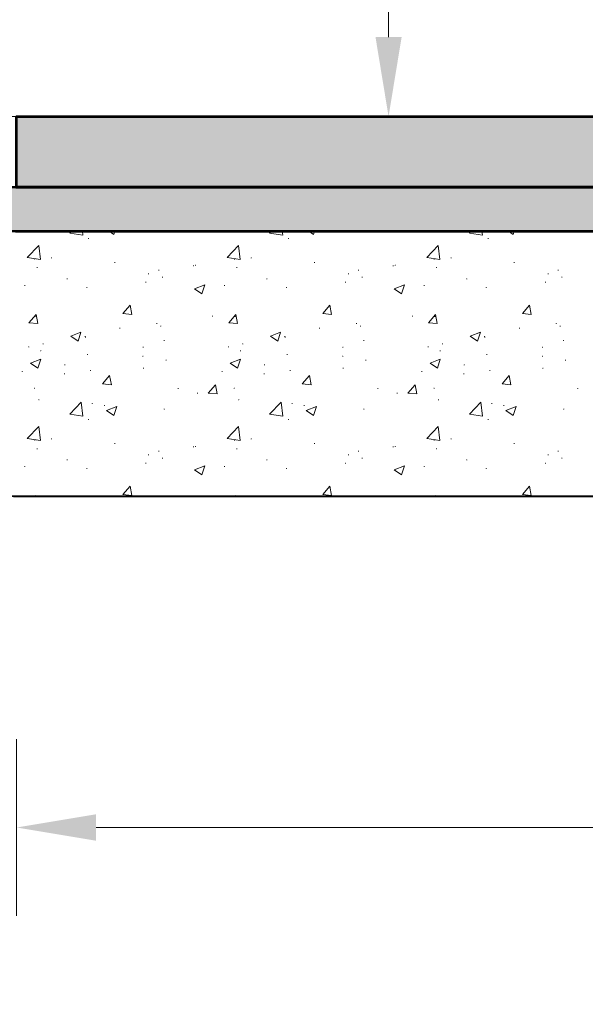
# Model space of a CAD drawing. Header units: metres. Extents: x 162359 to 162848, y 502589 to 502892.
# Tile 45 of 49: x 162844.251 to 162844.891, y 502691.498 to 502692.613. Entities that reach past the tile are written whole.
import ezdxf
from ezdxf import colors
from ezdxf.entities.mleader import LeaderData, LeaderLine
from ezdxf.math import Vec2, Vec3

# ---------------------------------------------------------------- set-up
doc = ezdxf.new("R2010")
doc.units = ezdxf.units.M
for name, color, linetype, lineweight in [('N-WE-GW-GROND_ZAND_CUNETZAND-GD', 7, 'Continuous', 53), ('N-WE-GW-GROND_ZAND_STRAATLAAG_BREKERZAND-AD', 7, 'Continuous', 13), ('N-WE-VH-VERHARDING-GD', 8, 'Continuous', 53), ('N-WE-VH-VERHARDING_FUNDERING-AD', 7, 'Continuous', 13), ('N-WE-VH-VERHARDING_FUNDERING-GD', 7, 'Continuous', 40), ('X-XX-AL-DETAIL1-GD', 7, 'Continuous', 25), ('X-XX-AL-M', 7, 'Continuous', 18), ('X-XX-AL-T18', 10, 'Continuous', 18)]:
    doc.layers.add(name, color=color, linetype=linetype, lineweight=lineweight)
doc.styles.add('NLCS-ISO-M50-T18', font='NLCS-ISO.ttf', dxfattribs={"height": 0.09})
doc.dimstyles.new('NLCS-M50-T18-PIJL_L2_H2', dxfattribs={"dimscale": 0.05, "dimtxt": 2.5, "dimasz": 1.8, "dimexe": 2, "dimexo": 2, "dimgap": 0.7, "dimtad": 1, "dimzin": 0, "dimdsep": 46, "dimtxsty": 'NLCS-ISO-M50-T18', "dimcen": 0, "dimdle": 2, "dimclrd": 256, "dimclre": 256, "dimclrt": 10, "dimazin": 0, "dimtfac": 1, "dimtdec": 3, "dimtofl": 0, "dimtmove": 0, "dimatfit": 3, "dimfxl": 2, "dimfxlon": 1, "dimtfillclr": 256, "dimtolj": 1, "dimtzin": 0, "dimlwd": -1, "dimlwe": -1, "dimarcsym": 0})

# ---------------------------------------------------------------- blocks, each defined once
blk = doc.blocks.new('*D415')
at = {"layer": 'X-XX-AL-M', "transparency": 16777216}
for p, q in [((162844.2478, 502691.7984), (162844.2478, 502691.5984)), ((162846.2478, 502691.7984), (162846.2478, 502691.5984)), ((162844.3378, 502691.6984), (162846.1578, 502691.6984))]:
    blk.add_line(p, q, dxfattribs=at)
for points in [[(162844.3378, 502691.7134), (162844.3378, 502691.6834), (162844.2478, 502691.6984)], [(162846.1578, 502691.7134), (162846.1578, 502691.6834), (162846.2478, 502691.6984)]]:
    blk.add_solid(points, dxfattribs=at)
at = {"layer": 'X-XX-AL-M', "color": 10, "transparency": 16777216, "insert": (162845.2478, 502691.7784), "char_height": 0.09, "attachment_point": 5, "style": 'NLCS-ISO-M50-T18'}
blk.add_mtext('\\A1;\\C7;2.00', dxfattribs=at)

msp = doc.modelspace()

# ---------------------------------------------------------------- hatches: boundary and pattern name
at = {"layer": 'N-WE-GW-GROND_ZAND_STRAATLAAG_BREKERZAND-AD', "ltscale": 35}
h = msp.add_hatch(dxfattribs=at)
h.set_pattern_fill('AGW-GROND_ZAND_FUNDERINGSZAND', color=256, scale=0.001, angle=-42.508, style=0, pattern_type=2)
h.set_pattern_definition([(90, (162844.419682, 502692.800399), (0.01200375, -0.0125005), [2.5e-07, -0.01250025]), (90, (162844.420786, 502692.802312), (0.01200375, -0.0125005), [2.5e-07, -0.01250025]), (90, (162844.427384, 502692.801112), (0.01200375, -0.0125005), [2.5e-07, -0.01250025]), (90, (162844.426676, 502692.805002), (0.01200375, -0.0125005), [2.5e-07, -0.01250025]), (90, (162844.424553, 502692.805911), (0.01200375, -0.0125005), [2.5e-07, -0.01250025]), (90, (162844.423391, 502692.805911), (0.01200375, -0.0125005), [2.5e-07, -0.01250025]), (90, (162844.422683, 502692.807224), (0.01200375, -0.0125005), [2.5e-07, -0.01250025]), (90, (162844.422683, 502692.80783), (0.01200375, -0.0125005), [2.5e-07, -0.01250025]), (90, (162844.424351, 502692.808689), (0.01200375, -0.0125005), [2.5e-07, -0.01250025]), (90, (162844.425463, 502692.809447), (0.01200375, -0.0125005), [2.5e-07, -0.01250025]), (90, (162844.426272, 502692.80879), (0.01200375, -0.0125005), [2.5e-07, -0.01250025]), (90, (162844.42516, 502692.805153), (0.01200375, -0.0125005), [2.5e-07, -0.01250025]), (90, (162844.422936, 502692.803234), (0.01200375, -0.0125005), [2.5e-07, -0.01250025]), (90, (162844.422936, 502692.802476), (0.01200375, -0.0125005), [2.5e-07, -0.01250025]), (90, (162844.423644, 502692.800961), (0.01200375, -0.0125005), [2.5e-07, -0.01250025]), (90, (162844.42521, 502692.801769), (0.01200375, -0.0125005), [2.5e-07, -0.01250025]), (90, (162844.425868, 502692.800001), (0.01200375, -0.0125005), [2.5e-07, -0.01250025]), (90, (162844.427754, 502692.800001), (0.01200375, -0.0125005), [2.5e-07, -0.01250025]), (90, (162844.428395, 502692.802123), (0.01200375, -0.0125005), [2.5e-07, -0.01250025]), (90, (162844.428395, 502692.804339), (0.01200375, -0.0125005), [2.5e-07, -0.01250025]), (90, (162844.427535, 502692.807022), (0.01200375, -0.0125005), [2.5e-07, -0.01250025]), (90, (162844.428395, 502692.807679), (0.01200375, -0.0125005), [2.5e-07, -0.01250025]), (90, (162844.429254, 502692.808588), (0.01200375, -0.0125005), [2.5e-07, -0.01250025]), (90, (162844.42799, 502692.810356), (0.01200375, -0.0125005), [2.5e-07, -0.01250025]), (90, (162844.424907, 502692.806669), (0.01200375, -0.0125005), [2.5e-07, -0.01250025]), (90, (162844.424907, 502692.80384), (0.01200375, -0.0125005), [2.5e-07, -0.01250025]), (90, (162844.426626, 502692.803082), (0.01200375, -0.0125005), [2.5e-07, -0.01250025]), (90, (162844.429254, 502692.800607), (0.01200375, -0.0125005), [2.5e-07, -0.01250025]), (90, (162844.429254, 502692.802931), (0.01200375, -0.0125005), [2.5e-07, -0.01250025]), (90, (162844.430366, 502692.806762), (0.01200375, -0.0125005), [2.5e-07, -0.01250025]), (90, (162844.430366, 502692.809887), (0.01200375, -0.0125005), [2.5e-07, -0.01250025]), (90, (162844.420156, 502692.809887), (0.01200375, -0.0125005), [2.5e-07, -0.01250025]), (90, (162844.419246, 502692.806719), (0.01200375, -0.0125005), [2.5e-07, -0.01250025]), (90, (162844.420004, 502692.80485), (0.01200375, -0.0125005), [2.5e-07, -0.01250025]), (90, (162844.418791, 502692.803688), (0.01200375, -0.0125005), [2.5e-07, -0.01250025]), (90, (162844.42147, 502692.800708), (0.01200375, -0.0125005), [2.5e-07, -0.01250025]), (90, (162844.420991, 502692.79895), (0.01200375, -0.0125005), [2.5e-07, -0.01250025]), (90, (162844.418575, 502692.799314), (0.01200375, -0.0125005), [2.5e-07, -0.01250025]), (90, (162844.421319, 502692.809898), (0.01200375, -0.0125005), [2.5e-07, -0.01250025]), (90, (162844.42441, 502692.809898), (0.01200375, -0.0125005), [2.5e-07, -0.01250025]), (90, (162844.425565, 502692.810909), (0.01200375, -0.0125005), [2.5e-07, -0.01250025]), (90, (162844.420944, 502692.805771), (0.01200375, -0.0125005), [2.5e-07, -0.01250025]), (90, (162844.422157, 502692.804327), (0.01200375, -0.0125005), [2.5e-07, -0.01250025]), (90, (162844.42051, 502692.803721), (0.01200375, -0.0125005), [2.5e-07, -0.01250025]), (90, (162844.428511, 502692.805713), (0.01200375, -0.0125005), [2.5e-07, -0.01250025]), (90, (162844.429724, 502692.804558), (0.01200375, -0.0125005), [2.5e-07, -0.01250025]), (90, (162844.427211, 502692.803952), (0.01200375, -0.0125005), [2.5e-07, -0.01250025]), (90, (162844.427211, 502692.80883), (0.01200375, -0.0125005), [2.5e-07, -0.01250025]), (90, (162844.425796, 502692.806088), (0.01200375, -0.0125005), [2.5e-07, -0.01250025]), (90, (162844.430042, 502692.799738), (0.01200375, -0.0125005), [2.5e-07, -0.01250025]), (90, (162844.430366, 502692.79895), (0.01200375, -0.0125005), [2.5e-07, -0.01250025]), (90, (162844.428803, 502692.81145), (0.01200375, -0.0125005), [2.5e-07, -0.01250025]), (90, (162844.422553, 502692.81145), (0.01200375, -0.0125005), [2.5e-07, -0.01250025]), (90, (162844.421233, 502692.799623), (0.01200375, -0.0125005), [2.5e-07, -0.01250025]), (90, (162844.418633, 502692.810504), (0.01200375, -0.0125005), [2.5e-07, -0.01250025]), (90, (162844.428944, 502692.810014), (0.01200375, -0.0125005), [2.5e-07, -0.01250025]), (90, (162844.420944, 502692.807705), (0.01200375, -0.0125005), [2.5e-07, -0.01250025]), (90, (162844.41976, 502692.809234), (0.01200375, -0.0125005), [2.5e-07, -0.01250025]), (90, (162844.42363, 502692.804818), (0.01200375, -0.0125005), [2.5e-07, -0.01250025]), (90, (162844.423052, 502692.799882), (0.01200375, -0.0125005), [2.5e-07, -0.01250025]), (90, (162844.429897, 502692.801816), (0.01200375, -0.0125005), [2.5e-07, -0.01250025]), (90, (162844.428713, 502692.80349), (0.01200375, -0.0125005), [2.5e-07, -0.01250025]), (90, (162844.429088, 502692.80681), (0.01200375, -0.0125005), [2.5e-07, -0.01250025]), (90, (162844.429753, 502692.808109), (0.01200375, -0.0125005), [2.5e-07, -0.01250025]), (90, (162844.425392, 502692.808109), (0.01200375, -0.0125005), [2.5e-07, -0.01250025]), (90, (162844.42698, 502692.805828), (0.01200375, -0.0125005), [2.5e-07, -0.01250025]), (90, (162844.424525, 502692.802942), (0.01200375, -0.0125005), [2.5e-07, -0.01250025]), (90, (162844.424525, 502692.801095), (0.01200375, -0.0125005), [2.5e-07, -0.01250025]), (90, (162844.425854, 502692.801095), (0.01200375, -0.0125005), [2.5e-07, -0.01250025]), (90, (162844.426431, 502692.800402), (0.01200375, -0.0125005), [2.5e-07, -0.01250025]), (90, (162844.422474, 502692.809638), (0.01200375, -0.0125005), [2.5e-07, -0.01250025]), (90, (162844.423254, 502692.810476), (0.01200375, -0.0125005), [2.5e-07, -0.01250025]), (90, (162844.420164, 502692.810476), (0.01200375, -0.0125005), [2.5e-07, -0.01250025]), (90, (162844.419731, 502692.808109), (0.01200375, -0.0125005), [2.5e-07, -0.01250025]), (90, (162844.419731, 502692.806435), (0.01200375, -0.0125005), [2.5e-07, -0.01250025]), (90, (162844.419009, 502692.805078), (0.01200375, -0.0125005), [2.5e-07, -0.01250025]), (90, (162844.419817, 502692.80222), (0.01200375, -0.0125005), [2.5e-07, -0.01250025]), (90, (162844.418691, 502692.801066), (0.01200375, -0.0125005), [2.5e-07, -0.01250025]), (90, (162844.418691, 502692.802679), (0.01200375, -0.0125005), [2.5e-07, -0.01250025]), (90, (162844.426316, 502692.807647), (0.01200375, -0.0125005), [2.5e-07, -0.01250025]), (90, (162844.423659, 502692.807647), (0.01200375, -0.0125005), [2.5e-07, -0.01250025]), (90, (162844.421955, 502692.801528), (0.01200375, -0.0125005), [2.5e-07, -0.01250025]), (90, (162844.421637, 502692.806377), (0.01200375, -0.0125005), [2.5e-07, -0.01250025]), (90, (162844.426633, 502692.810187), (0.01200375, -0.0125005), [2.5e-07, -0.01250025]), (90, (162844.426633, 502692.801759), (0.01200375, -0.0125005), [2.5e-07, -0.01250025]), (90, (162844.43033, 502692.803801), (0.01200375, -0.0125005), [2.5e-07, -0.01250025]), (90, (162844.430578, 502692.800893), (0.01200375, -0.0125005), [2.5e-07, -0.01250025])])
h.paths.add_polyline_path([(162846.2478, 502692.3736), (162844.2466, 502692.3736), (162844.1379, 502692.3756), (162844.0292, 502692.3818), (162843.9205, 502692.3901), (162843.5005, 502692.4381), (162843.3992, 502692.4458), (162843.2979, 502692.4516), (162843.1966, 502692.4536), (162842.1991, 502692.4536), (162842.0978, 502692.4516), (162841.9965, 502692.4458), (162841.8952, 502692.4381), (162841.4752, 502692.3901), (162841.3665, 502692.3818), (162841.2578, 502692.3756), (162841.1491, 502692.3736), (162839.1478, 502692.3736), (162839.1478, 502692.4236), (162841.1486, 502692.4236), (162841.2559, 502692.4256), (162841.3632, 502692.4317), (162841.4704, 502692.4399), (162841.8904, 502692.4879), (162841.9932, 502692.4957), (162842.0959, 502692.5016), (162842.1986, 502692.5036), (162843.1971, 502692.5036), (162843.2998, 502692.5016), (162843.4025, 502692.4957), (162843.5053, 502692.4879), (162843.9253, 502692.4399), (162844.0325, 502692.4317), (162844.1398, 502692.4256), (162844.2471, 502692.4236), (162846.2478, 502692.4236)])

# ---------------------------------------------------------------- linework, layer by layer
at = {"layer": 'N-WE-GW-GROND_ZAND_CUNETZAND-GD', "ltscale": 7, "flags": 128}
for points in [[(162839.1478, 502692.4236), (162841.1486, 502692.4236), (162841.2559, 502692.4256), (162841.3632, 502692.4317), (162841.4704, 502692.4399), (162841.8904, 502692.4879), (162841.9932, 502692.4957), (162842.0959, 502692.5016), (162842.1986, 502692.5036), (162843.1971, 502692.5036), (162843.2998, 502692.5016), (162843.4025, 502692.4957), (162843.5053, 502692.4879), (162843.9253, 502692.4399), (162844.0325, 502692.4317), (162844.1398, 502692.4256), (162844.2471, 502692.4236), (162846.2478, 502692.4236)], [(162839.1478, 502692.3736), (162841.1491, 502692.3736), (162841.2578, 502692.3756), (162841.3665, 502692.3818), (162841.4752, 502692.3901), (162841.8952, 502692.4381), (162841.9965, 502692.4458), (162842.0978, 502692.4516), (162842.1991, 502692.4536), (162843.1966, 502692.4536), (162843.2979, 502692.4516), (162843.3992, 502692.4458), (162843.5005, 502692.4381), (162843.9205, 502692.3901), (162844.0292, 502692.3818), (162844.1379, 502692.3756), (162844.2466, 502692.3736), (162846.2478, 502692.3736)]]:
    msp.add_lwpolyline(points, dxfattribs=at)
at = {"layer": 'N-WE-GW-GROND_ZAND_STRAATLAAG_BREKERZAND-AD', "ltscale": 35, "flags": 128}
msp.add_lwpolyline([(162844.2471, 502692.4236), (162846.2478, 502692.4236), (162846.2478, 502692.3736), (162844.2466, 502692.3736)], dxfattribs=at)
at = {"layer": 'N-WE-VH-VERHARDING-GD', "color": 254, "lineweight": 53, "ltscale": 7, "flags": 128}
msp.add_lwpolyline([(162844.2478, 502692.4236), (162844.2478, 502692.5036), (162846.7478, 502692.5036), (162846.7478, 502692.4236)], close=True, dxfattribs=at)
at = {"layer": 'N-WE-VH-VERHARDING-GD', "color": 254, "lineweight": 53, "ltscale": 7}
msp.add_solid([(162844.2478, 502692.4236), (162844.2478, 502692.5036), (162846.7478, 502692.4236), (162846.7478, 502692.5036)], dxfattribs=at)
at = {"layer": 'N-WE-VH-VERHARDING_FUNDERING-AD'}
for p, q in [((162844.308, 502692.3716), (162844.3099, 502692.3736)), ((162844.308, 502692.3716), (162844.3229, 502692.3693)), ((162844.3229, 502692.3693), (162844.3224, 502692.3736)), ((162844.3524, 502692.3736), (162844.3578, 502692.3699)), ((162844.3578, 502692.3699), (162844.359, 502692.3736)), ((162844.534, 502692.3716), (162844.5359, 502692.3736)), ((162844.534, 502692.3716), (162844.5489, 502692.3693)), ((162844.5489, 502692.3693), (162844.5484, 502692.3736)), ((162844.5785, 502692.3736), (162844.5838, 502692.3699)), ((162844.5838, 502692.3699), (162844.585, 502692.3736)), ((162844.7601, 502692.3716), (162844.7619, 502692.3736)), ((162844.7601, 502692.3716), (162844.7749, 502692.3693)), ((162844.7749, 502692.3693), (162844.7744, 502692.3736)), ((162844.8045, 502692.3736), (162844.8098, 502692.3699)), ((162844.8098, 502692.3699), (162844.811, 502692.3736)), ((162844.3291, 502692.3655), (162844.3296, 502692.3655)), ((162844.3293, 502692.3658), (162844.3293, 502692.3653)), ((162844.5551, 502692.3655), (162844.5556, 502692.3655)), ((162844.5554, 502692.3658), (162844.5554, 502692.3653)), ((162844.7811, 502692.3655), (162844.7816, 502692.3655)), ((162844.7814, 502692.3658), (162844.7814, 502692.3653)), ((162844.2599, 502692.344), (162844.2729, 502692.3576)), ((162844.2747, 502692.3417), (162844.2729, 502692.3576)), ((162844.4859, 502692.344), (162844.4989, 502692.3576)), ((162844.5007, 502692.3417), (162844.4989, 502692.3576)), ((162844.7119, 502692.344), (162844.7249, 502692.3576)), ((162844.7267, 502692.3417), (162844.7249, 502692.3576)), ((162844.2599, 502692.344), (162844.2747, 502692.3417)), ((162844.2681, 502692.3421), (162844.2686, 502692.3421)), ((162844.2683, 502692.3424), (162844.2683, 502692.3419)), ((162844.2872, 502692.3434), (162844.2877, 502692.3434)), ((162844.2874, 502692.3436), (162844.2874, 502692.3431)), ((162844.3587, 502692.3383), (162844.3592, 502692.3383)), ((162844.3589, 502692.3385), (162844.3589, 502692.338)), ((162844.4859, 502692.344), (162844.5007, 502692.3417)), ((162844.4941, 502692.3421), (162844.4946, 502692.3421)), ((162844.4943, 502692.3424), (162844.4943, 502692.3419)), ((162844.5132, 502692.3434), (162844.5137, 502692.3434)), ((162844.5134, 502692.3436), (162844.5134, 502692.3431)), ((162844.5847, 502692.3383), (162844.5852, 502692.3383)), ((162844.5849, 502692.3385), (162844.5849, 502692.338)), ((162844.7119, 502692.344), (162844.7267, 502692.3417)), ((162844.7201, 502692.3421), (162844.7206, 502692.3421)), ((162844.7204, 502692.3424), (162844.7204, 502692.3419)), ((162844.7392, 502692.3434), (162844.7397, 502692.3434)), ((162844.7394, 502692.3436), (162844.7394, 502692.3431)), ((162844.8107, 502692.3383), (162844.8112, 502692.3383)), ((162844.8109, 502692.3385), (162844.8109, 502692.338)), ((162844.2708, 502692.3325), (162844.2713, 502692.3325)), ((162844.2711, 502692.3327), (162844.2711, 502692.3322)), ((162844.4083, 502692.3296), (162844.4088, 502692.3296)), ((162844.4086, 502692.3298), (162844.4086, 502692.3293)), ((162844.4476, 502692.3345), (162844.4481, 502692.3345)), ((162844.4479, 502692.3348), (162844.4479, 502692.3343)), ((162844.4501, 502692.3351), (162844.4506, 502692.3351)), ((162844.4503, 502692.3353), (162844.4503, 502692.3348)), ((162844.4968, 502692.3325), (162844.4973, 502692.3325)), ((162844.4971, 502692.3327), (162844.4971, 502692.3322)), ((162844.6343, 502692.3296), (162844.6348, 502692.3296)), ((162844.6346, 502692.3298), (162844.6346, 502692.3293)), ((162844.6736, 502692.3345), (162844.6741, 502692.3345)), ((162844.6739, 502692.3348), (162844.6739, 502692.3343)), ((162844.6761, 502692.3351), (162844.6766, 502692.3351)), ((162844.6763, 502692.3353), (162844.6763, 502692.3348)), ((162844.7228, 502692.3325), (162844.7233, 502692.3325)), ((162844.7231, 502692.3327), (162844.7231, 502692.3322)), ((162844.8603, 502692.3296), (162844.8608, 502692.3296)), ((162844.8606, 502692.3298), (162844.8606, 502692.3293)), ((162844.3048, 502692.3197), (162844.3053, 502692.3197)), ((162844.3051, 502692.3199), (162844.3051, 502692.3194)), ((162844.3938, 502692.3159), (162844.3943, 502692.3159)), ((162844.394, 502692.3162), (162844.394, 502692.3157)), ((162844.3969, 502692.3254), (162844.3974, 502692.3254)), ((162844.3972, 502692.3257), (162844.3972, 502692.3252)), ((162844.4126, 502692.3218), (162844.4131, 502692.3218)), ((162844.4129, 502692.322), (162844.4129, 502692.3215)), ((162844.5308, 502692.3197), (162844.5313, 502692.3197)), ((162844.5311, 502692.3199), (162844.5311, 502692.3194)), ((162844.6198, 502692.3159), (162844.6203, 502692.3159)), ((162844.6201, 502692.3162), (162844.6201, 502692.3157)), ((162844.6229, 502692.3254), (162844.6234, 502692.3254)), ((162844.6232, 502692.3257), (162844.6232, 502692.3252)), ((162844.6386, 502692.3218), (162844.6391, 502692.3218)), ((162844.6389, 502692.322), (162844.6389, 502692.3215)), ((162844.7568, 502692.3197), (162844.7573, 502692.3197)), ((162844.7571, 502692.3199), (162844.7571, 502692.3194)), ((162844.8458, 502692.3159), (162844.8463, 502692.3159)), ((162844.8461, 502692.3162), (162844.8461, 502692.3157)), ((162844.8489, 502692.3254), (162844.8494, 502692.3254)), ((162844.8492, 502692.3257), (162844.8492, 502692.3252)), ((162844.8647, 502692.3218), (162844.8652, 502692.3218)), ((162844.8649, 502692.322), (162844.8649, 502692.3215)), ((162844.2568, 502692.3121), (162844.2573, 502692.3121)), ((162844.257, 502692.3124), (162844.257, 502692.3119)), ((162844.3271, 502692.3101), (162844.3276, 502692.3101)), ((162844.3273, 502692.3103), (162844.3273, 502692.3098)), ((162844.449, 502692.3084), (162844.4607, 502692.3129)), ((162844.449, 502692.3084), (162844.4573, 502692.3028)), ((162844.4573, 502692.3028), (162844.4607, 502692.3129)), ((162844.4828, 502692.3121), (162844.4833, 502692.3121)), ((162844.483, 502692.3124), (162844.483, 502692.3119)), ((162844.5531, 502692.3101), (162844.5536, 502692.3101)), ((162844.5533, 502692.3103), (162844.5533, 502692.3098)), ((162844.675, 502692.3084), (162844.6867, 502692.3129)), ((162844.675, 502692.3084), (162844.6833, 502692.3028)), ((162844.6833, 502692.3028), (162844.6867, 502692.3129)), ((162844.7088, 502692.3121), (162844.7093, 502692.3121)), ((162844.709, 502692.3124), (162844.709, 502692.3119)), ((162844.7791, 502692.3101), (162844.7796, 502692.3101)), ((162844.7793, 502692.3103), (162844.7793, 502692.3098)), ((162844.3682, 502692.2804), (162844.3763, 502692.2899)), ((162844.3782, 502692.2795), (162844.3763, 502692.2899)), ((162844.5942, 502692.2804), (162844.6023, 502692.2899)), ((162844.6042, 502692.2795), (162844.6023, 502692.2899)), ((162844.8202, 502692.2804), (162844.8283, 502692.2899)), ((162844.8302, 502692.2795), (162844.8283, 502692.2899)), ((162844.2618, 502692.2699), (162844.2698, 502692.2795)), ((162844.2688, 502692.277), (162844.2693, 502692.277)), ((162844.269, 502692.2772), (162844.269, 502692.2767)), ((162844.2717, 502692.269), (162844.2698, 502692.2795)), ((162844.3682, 502692.2804), (162844.3782, 502692.2795)), ((162844.4693, 502692.2776), (162844.4698, 502692.2776)), ((162844.4696, 502692.2779), (162844.4696, 502692.2774)), ((162844.4878, 502692.2699), (162844.4958, 502692.2795)), ((162844.4948, 502692.277), (162844.4953, 502692.277)), ((162844.495, 502692.2772), (162844.495, 502692.2767)), ((162844.4977, 502692.269), (162844.4958, 502692.2795)), ((162844.5942, 502692.2804), (162844.6042, 502692.2795)), ((162844.6953, 502692.2776), (162844.6958, 502692.2776)), ((162844.6956, 502692.2779), (162844.6956, 502692.2774)), ((162844.7138, 502692.2699), (162844.7218, 502692.2795)), ((162844.7208, 502692.277), (162844.7213, 502692.277)), ((162844.7211, 502692.2772), (162844.7211, 502692.2767)), ((162844.7237, 502692.269), (162844.7218, 502692.2795)), ((162844.8202, 502692.2804), (162844.8302, 502692.2795)), ((162844.2618, 502692.2699), (162844.2717, 502692.269)), ((162844.3645, 502692.2638), (162844.365, 502692.2638)), ((162844.3647, 502692.2641), (162844.3647, 502692.2636)), ((162844.4062, 502692.2693), (162844.4067, 502692.2693)), ((162844.4065, 502692.2696), (162844.4065, 502692.2691)), ((162844.4106, 502692.2663), (162844.4111, 502692.2663)), ((162844.4109, 502692.2666), (162844.4109, 502692.2661)), ((162844.4878, 502692.2699), (162844.4977, 502692.269)), ((162844.5905, 502692.2638), (162844.591, 502692.2638)), ((162844.5907, 502692.2641), (162844.5907, 502692.2636)), ((162844.6322, 502692.2693), (162844.6327, 502692.2693)), ((162844.6325, 502692.2696), (162844.6325, 502692.2691)), ((162844.6366, 502692.2663), (162844.6371, 502692.2663)), ((162844.6369, 502692.2666), (162844.6369, 502692.2661)), ((162844.7138, 502692.2699), (162844.7237, 502692.269)), ((162844.8165, 502692.2638), (162844.817, 502692.2638)), ((162844.8168, 502692.2641), (162844.8168, 502692.2636)), ((162844.8582, 502692.2693), (162844.8587, 502692.2693)), ((162844.8585, 502692.2696), (162844.8585, 502692.2691)), ((162844.8626, 502692.2663), (162844.8631, 502692.2663)), ((162844.8629, 502692.2666), (162844.8629, 502692.2661)), ((162844.309, 502692.2547), (162844.3206, 502692.2592)), ((162844.309, 502692.2547), (162844.3173, 502692.2491)), ((162844.3173, 502692.2491), (162844.3206, 502692.2592)), ((162844.325, 502692.2546), (162844.3255, 502692.2546)), ((162844.3253, 502692.2548), (162844.3253, 502692.2543)), ((162844.3255, 502692.2536), (162844.326, 502692.2536)), ((162844.3257, 502692.2538), (162844.3257, 502692.2533)), ((162844.4145, 502692.2498), (162844.415, 502692.2498)), ((162844.4147, 502692.2501), (162844.4147, 502692.2496)), ((162844.535, 502692.2547), (162844.5466, 502692.2592)), ((162844.535, 502692.2547), (162844.5433, 502692.2491)), ((162844.5433, 502692.2491), (162844.5466, 502692.2592)), ((162844.551, 502692.2546), (162844.5515, 502692.2546)), ((162844.5513, 502692.2548), (162844.5513, 502692.2543)), ((162844.5515, 502692.2536), (162844.552, 502692.2536)), ((162844.5518, 502692.2538), (162844.5518, 502692.2533)), ((162844.6405, 502692.2498), (162844.641, 502692.2498)), ((162844.6407, 502692.2501), (162844.6407, 502692.2496)), ((162844.761, 502692.2547), (162844.7727, 502692.2592)), ((162844.761, 502692.2547), (162844.7693, 502692.2491)), ((162844.7693, 502692.2491), (162844.7727, 502692.2592)), ((162844.7771, 502692.2546), (162844.7776, 502692.2546)), ((162844.7773, 502692.2548), (162844.7773, 502692.2543)), ((162844.7775, 502692.2536), (162844.778, 502692.2536)), ((162844.7778, 502692.2538), (162844.7778, 502692.2533)), ((162844.8665, 502692.2498), (162844.867, 502692.2498)), ((162844.8667, 502692.2501), (162844.8667, 502692.2496)), ((162844.2612, 502692.2427), (162844.2617, 502692.2427)), ((162844.2615, 502692.2429), (162844.2615, 502692.2424)), ((162844.2749, 502692.2384), (162844.2754, 502692.2384)), ((162844.2751, 502692.2387), (162844.2751, 502692.2382)), ((162844.2774, 502692.2461), (162844.2779, 502692.2461)), ((162844.2777, 502692.2463), (162844.2777, 502692.2458)), ((162844.3908, 502692.2422), (162844.3913, 502692.2422)), ((162844.391, 502692.2424), (162844.391, 502692.2419)), ((162844.4872, 502692.2427), (162844.4877, 502692.2427)), ((162844.4875, 502692.2429), (162844.4875, 502692.2424)), ((162844.5009, 502692.2384), (162844.5014, 502692.2384)), ((162844.5011, 502692.2387), (162844.5011, 502692.2382)), ((162844.5034, 502692.2461), (162844.5039, 502692.2461)), ((162844.5037, 502692.2463), (162844.5037, 502692.2458)), ((162844.6168, 502692.2422), (162844.6173, 502692.2422)), ((162844.617, 502692.2424), (162844.617, 502692.2419)), ((162844.7132, 502692.2427), (162844.7137, 502692.2427)), ((162844.7135, 502692.2429), (162844.7135, 502692.2424)), ((162844.7269, 502692.2384), (162844.7274, 502692.2384)), ((162844.7271, 502692.2387), (162844.7271, 502692.2382)), ((162844.7294, 502692.2461), (162844.7299, 502692.2461)), ((162844.7297, 502692.2463), (162844.7297, 502692.2458)), ((162844.8428, 502692.2422), (162844.8433, 502692.2422)), ((162844.843, 502692.2424), (162844.843, 502692.2419)), ((162844.2635, 502692.2243), (162844.2752, 502692.2288)), ((162844.2718, 502692.2187), (162844.2752, 502692.2288)), ((162844.3276, 502692.2339), (162844.3281, 502692.2339)), ((162844.3279, 502692.2341), (162844.3279, 502692.2336)), ((162844.3905, 502692.232), (162844.391, 502692.232)), ((162844.3908, 502692.2323), (162844.3908, 502692.2318)), ((162844.4167, 502692.2277), (162844.4172, 502692.2277)), ((162844.4169, 502692.228), (162844.4169, 502692.2275)), ((162844.4896, 502692.2243), (162844.5012, 502692.2288)), ((162844.4978, 502692.2187), (162844.5012, 502692.2288)), ((162844.5537, 502692.2339), (162844.5542, 502692.2339)), ((162844.5539, 502692.2341), (162844.5539, 502692.2336)), ((162844.6165, 502692.232), (162844.617, 502692.232)), ((162844.6168, 502692.2323), (162844.6168, 502692.2318)), ((162844.6427, 502692.2277), (162844.6432, 502692.2277)), ((162844.6429, 502692.228), (162844.6429, 502692.2275)), ((162844.7156, 502692.2243), (162844.7272, 502692.2288)), ((162844.7239, 502692.2187), (162844.7272, 502692.2288)), ((162844.7797, 502692.2339), (162844.7802, 502692.2339)), ((162844.7799, 502692.2341), (162844.7799, 502692.2336)), ((162844.8425, 502692.232), (162844.843, 502692.232)), ((162844.8428, 502692.2323), (162844.8428, 502692.2318)), ((162844.8687, 502692.2277), (162844.8692, 502692.2277)), ((162844.869, 502692.228), (162844.869, 502692.2275)), ((162844.2635, 502692.2243), (162844.2718, 502692.2187)), ((162844.3021, 502692.2222), (162844.3026, 502692.2222)), ((162844.3024, 502692.2225), (162844.3024, 502692.222)), ((162844.3311, 502692.216), (162844.3316, 502692.216)), ((162844.3314, 502692.2163), (162844.3314, 502692.2158)), ((162844.3911, 502692.2184), (162844.3916, 502692.2184)), ((162844.3914, 502692.2187), (162844.3914, 502692.2182)), ((162844.4896, 502692.2243), (162844.4978, 502692.2187)), ((162844.5281, 502692.2222), (162844.5286, 502692.2222)), ((162844.5284, 502692.2225), (162844.5284, 502692.222)), ((162844.5571, 502692.216), (162844.5576, 502692.216)), ((162844.5574, 502692.2163), (162844.5574, 502692.2158)), ((162844.6171, 502692.2184), (162844.6176, 502692.2184)), ((162844.6174, 502692.2187), (162844.6174, 502692.2182)), ((162844.7156, 502692.2243), (162844.7239, 502692.2187)), ((162844.7542, 502692.2222), (162844.7547, 502692.2222)), ((162844.7544, 502692.2225), (162844.7544, 502692.222)), ((162844.7831, 502692.216), (162844.7836, 502692.216)), ((162844.7834, 502692.2163), (162844.7834, 502692.2158)), ((162844.8431, 502692.2184), (162844.8436, 502692.2184)), ((162844.8434, 502692.2187), (162844.8434, 502692.2182)), ((162844.2541, 502692.2147), (162844.2546, 502692.2147)), ((162844.2543, 502692.2149), (162844.2543, 502692.2144)), ((162844.3016, 502692.2121), (162844.3021, 502692.2121)), ((162844.3019, 502692.2124), (162844.3019, 502692.2119)), ((162844.3451, 502692.2007), (162844.3531, 502692.2103)), ((162844.3551, 502692.1999), (162844.3531, 502692.2103)), ((162844.4801, 502692.2147), (162844.4806, 502692.2147)), ((162844.4803, 502692.2149), (162844.4803, 502692.2144)), ((162844.5276, 502692.2121), (162844.5281, 502692.2121)), ((162844.5279, 502692.2124), (162844.5279, 502692.2119)), ((162844.5711, 502692.2007), (162844.5791, 502692.2103)), ((162844.5811, 502692.1999), (162844.5791, 502692.2103)), ((162844.7061, 502692.2147), (162844.7066, 502692.2147)), ((162844.7063, 502692.2149), (162844.7063, 502692.2144)), ((162844.7537, 502692.2121), (162844.7542, 502692.2121)), ((162844.7539, 502692.2124), (162844.7539, 502692.2119)), ((162844.7971, 502692.2007), (162844.8052, 502692.2103)), ((162844.8071, 502692.1999), (162844.8052, 502692.2103)), ((162844.2679, 502692.1958), (162844.2684, 502692.1958)), ((162844.2681, 502692.196), (162844.2681, 502692.1955)), ((162844.3451, 502692.2007), (162844.3551, 502692.1999)), ((162844.4304, 502692.1954), (162844.4309, 502692.1954)), ((162844.4307, 502692.1957), (162844.4307, 502692.1952)), ((162844.4646, 502692.1903), (162844.4727, 502692.1998)), ((162844.4746, 502692.1894), (162844.4727, 502692.1998)), ((162844.4939, 502692.1958), (162844.4944, 502692.1958)), ((162844.4941, 502692.196), (162844.4941, 502692.1955)), ((162844.5711, 502692.2007), (162844.5811, 502692.1999)), ((162844.6565, 502692.1954), (162844.657, 502692.1954)), ((162844.6567, 502692.1957), (162844.6567, 502692.1952)), ((162844.6906, 502692.1903), (162844.6987, 502692.1998)), ((162844.7006, 502692.1894), (162844.6987, 502692.1998)), ((162844.7199, 502692.1958), (162844.7204, 502692.1958)), ((162844.7202, 502692.196), (162844.7202, 502692.1955)), ((162844.7971, 502692.2007), (162844.8071, 502692.1999)), ((162844.8825, 502692.1954), (162844.883, 502692.1954)), ((162844.8827, 502692.1957), (162844.8827, 502692.1952)), ((162844.2728, 502692.1829), (162844.2733, 502692.1829)), ((162844.2731, 502692.1832), (162844.2731, 502692.1827)), ((162844.4522, 502692.1903), (162844.4527, 502692.1903)), ((162844.4524, 502692.1905), (162844.4524, 502692.19)), ((162844.4646, 502692.1903), (162844.4746, 502692.1894)), ((162844.4988, 502692.1829), (162844.4993, 502692.1829)), ((162844.4991, 502692.1832), (162844.4991, 502692.1827)), ((162844.6782, 502692.1903), (162844.6787, 502692.1903)), ((162844.6784, 502692.1905), (162844.6784, 502692.19)), ((162844.6906, 502692.1903), (162844.7006, 502692.1894)), ((162844.7249, 502692.1829), (162844.7254, 502692.1829)), ((162844.7251, 502692.1832), (162844.7251, 502692.1827)), ((162844.308, 502692.1666), (162844.321, 502692.1801)), ((162844.3229, 502692.1643), (162844.321, 502692.1801)), ((162844.3333, 502692.1787), (162844.3338, 502692.1787)), ((162844.3335, 502692.179), (162844.3335, 502692.1785)), ((162844.3469, 502692.1764), (162844.3474, 502692.1764)), ((162844.3472, 502692.1767), (162844.3472, 502692.1762)), ((162844.3495, 502692.1705), (162844.3612, 502692.175)), ((162844.3578, 502692.1649), (162844.3612, 502692.175)), ((162844.4147, 502692.1723), (162844.4152, 502692.1723)), ((162844.4149, 502692.1725), (162844.4149, 502692.172)), ((162844.534, 502692.1666), (162844.547, 502692.1801)), ((162844.5489, 502692.1643), (162844.547, 502692.1801)), ((162844.5593, 502692.1787), (162844.5598, 502692.1787)), ((162844.5595, 502692.179), (162844.5595, 502692.1785)), ((162844.5729, 502692.1764), (162844.5734, 502692.1764)), ((162844.5732, 502692.1767), (162844.5732, 502692.1762)), ((162844.5755, 502692.1705), (162844.5872, 502692.175)), ((162844.5838, 502692.1649), (162844.5872, 502692.175)), ((162844.6407, 502692.1723), (162844.6412, 502692.1723)), ((162844.6409, 502692.1725), (162844.6409, 502692.172)), ((162844.7601, 502692.1666), (162844.773, 502692.1801)), ((162844.7749, 502692.1643), (162844.773, 502692.1801)), ((162844.7853, 502692.1787), (162844.7858, 502692.1787)), ((162844.7855, 502692.179), (162844.7855, 502692.1785)), ((162844.7989, 502692.1764), (162844.7994, 502692.1764)), ((162844.7992, 502692.1767), (162844.7992, 502692.1762)), ((162844.8015, 502692.1705), (162844.8132, 502692.175)), ((162844.8098, 502692.1649), (162844.8132, 502692.175)), ((162844.8667, 502692.1723), (162844.8672, 502692.1723)), ((162844.8669, 502692.1725), (162844.8669, 502692.172)), ((162844.308, 502692.1666), (162844.3229, 502692.1643)), ((162844.3291, 502692.1605), (162844.3296, 502692.1605)), ((162844.3293, 502692.1608), (162844.3293, 502692.1603)), ((162844.3495, 502692.1705), (162844.3578, 502692.1649)), ((162844.534, 502692.1666), (162844.5489, 502692.1643)), ((162844.5551, 502692.1605), (162844.5556, 502692.1605)), ((162844.5554, 502692.1608), (162844.5554, 502692.1603)), ((162844.5755, 502692.1705), (162844.5838, 502692.1649)), ((162844.7601, 502692.1666), (162844.7749, 502692.1643)), ((162844.7811, 502692.1605), (162844.7816, 502692.1605)), ((162844.7814, 502692.1608), (162844.7814, 502692.1603)), ((162844.8015, 502692.1705), (162844.8098, 502692.1649)), ((162844.2599, 502692.139), (162844.2729, 502692.1525)), ((162844.2747, 502692.1367), (162844.2729, 502692.1525)), ((162844.4859, 502692.139), (162844.4989, 502692.1525)), ((162844.5007, 502692.1367), (162844.4989, 502692.1525)), ((162844.7119, 502692.139), (162844.7249, 502692.1525)), ((162844.7267, 502692.1367), (162844.7249, 502692.1525)), ((162844.2599, 502692.139), (162844.2747, 502692.1367)), ((162844.2683, 502692.1373), (162844.2683, 502692.1368)), ((162844.2872, 502692.1384), (162844.2877, 502692.1384)), ((162844.2874, 502692.1386), (162844.2874, 502692.1381)), ((162844.4859, 502692.139), (162844.5007, 502692.1367)), ((162844.4943, 502692.1373), (162844.4943, 502692.1368)), ((162844.5132, 502692.1384), (162844.5137, 502692.1384)), ((162844.5134, 502692.1386), (162844.5134, 502692.1381)), ((162844.7119, 502692.139), (162844.7267, 502692.1367)), ((162844.7204, 502692.1373), (162844.7204, 502692.1368)), ((162844.7392, 502692.1384), (162844.7397, 502692.1384)), ((162844.7394, 502692.1386), (162844.7394, 502692.1381)), ((162844.2681, 502692.1371), (162844.2686, 502692.1371)), ((162844.2708, 502692.1274), (162844.2713, 502692.1274)), ((162844.2711, 502692.1277), (162844.2711, 502692.1272)), ((162844.3587, 502692.1333), (162844.3592, 502692.1333)), ((162844.3589, 502692.1335), (162844.3589, 502692.133)), ((162844.4476, 502692.1295), (162844.4481, 502692.1295)), ((162844.4479, 502692.1298), (162844.4479, 502692.1293)), ((162844.4501, 502692.13), (162844.4506, 502692.13)), ((162844.4503, 502692.1303), (162844.4503, 502692.1298)), ((162844.4941, 502692.1371), (162844.4946, 502692.1371)), ((162844.4968, 502692.1274), (162844.4973, 502692.1274)), ((162844.4971, 502692.1277), (162844.4971, 502692.1272)), ((162844.5847, 502692.1333), (162844.5852, 502692.1333)), ((162844.5849, 502692.1335), (162844.5849, 502692.133)), ((162844.6736, 502692.1295), (162844.6741, 502692.1295)), ((162844.6739, 502692.1298), (162844.6739, 502692.1293)), ((162844.6761, 502692.13), (162844.6766, 502692.13)), ((162844.6763, 502692.1303), (162844.6763, 502692.1298)), ((162844.7201, 502692.1371), (162844.7206, 502692.1371)), ((162844.7228, 502692.1274), (162844.7233, 502692.1274)), ((162844.7231, 502692.1277), (162844.7231, 502692.1272)), ((162844.8107, 502692.1333), (162844.8112, 502692.1333)), ((162844.8109, 502692.1335), (162844.8109, 502692.133)), ((162844.3969, 502692.1204), (162844.3974, 502692.1204)), ((162844.3972, 502692.1207), (162844.3972, 502692.1202)), ((162844.4083, 502692.1245), (162844.4088, 502692.1245)), ((162844.4086, 502692.1248), (162844.4086, 502692.1243)), ((162844.4126, 502692.1168), (162844.4131, 502692.1168)), ((162844.4129, 502692.117), (162844.4129, 502692.1165)), ((162844.6229, 502692.1204), (162844.6234, 502692.1204)), ((162844.6232, 502692.1207), (162844.6232, 502692.1202)), ((162844.6343, 502692.1245), (162844.6348, 502692.1245)), ((162844.6346, 502692.1248), (162844.6346, 502692.1243)), ((162844.6386, 502692.1168), (162844.6391, 502692.1168)), ((162844.6389, 502692.117), (162844.6389, 502692.1165)), ((162844.8489, 502692.1204), (162844.8494, 502692.1204)), ((162844.8492, 502692.1207), (162844.8492, 502692.1202)), ((162844.8603, 502692.1245), (162844.8608, 502692.1245)), ((162844.8606, 502692.1248), (162844.8606, 502692.1243)), ((162844.8647, 502692.1168), (162844.8652, 502692.1168)), ((162844.8649, 502692.117), (162844.8649, 502692.1165)), ((162844.2568, 502692.1071), (162844.2573, 502692.1071)), ((162844.257, 502692.1074), (162844.257, 502692.1069)), ((162844.3048, 502692.1146), (162844.3053, 502692.1146)), ((162844.3051, 502692.1149), (162844.3051, 502692.1144)), ((162844.3271, 502692.105), (162844.3276, 502692.105)), ((162844.3273, 502692.1053), (162844.3273, 502692.1048)), ((162844.3938, 502692.1109), (162844.3943, 502692.1109)), ((162844.394, 502692.1111), (162844.394, 502692.1106)), ((162844.449, 502692.1034), (162844.4607, 502692.1079)), ((162844.4573, 502692.0978), (162844.4607, 502692.1079)), ((162844.4828, 502692.1071), (162844.4833, 502692.1071)), ((162844.483, 502692.1074), (162844.483, 502692.1069)), ((162844.5308, 502692.1146), (162844.5313, 502692.1146)), ((162844.5311, 502692.1149), (162844.5311, 502692.1144)), ((162844.5531, 502692.105), (162844.5536, 502692.105)), ((162844.5533, 502692.1053), (162844.5533, 502692.1048)), ((162844.6198, 502692.1109), (162844.6203, 502692.1109)), ((162844.6201, 502692.1111), (162844.6201, 502692.1106)), ((162844.675, 502692.1034), (162844.6867, 502692.1079)), ((162844.6833, 502692.0978), (162844.6867, 502692.1079)), ((162844.7088, 502692.1071), (162844.7093, 502692.1071)), ((162844.709, 502692.1074), (162844.709, 502692.1069)), ((162844.7568, 502692.1146), (162844.7573, 502692.1146)), ((162844.7571, 502692.1149), (162844.7571, 502692.1144)), ((162844.7791, 502692.105), (162844.7796, 502692.105)), ((162844.7793, 502692.1053), (162844.7793, 502692.1048)), ((162844.8458, 502692.1109), (162844.8463, 502692.1109)), ((162844.8461, 502692.1111), (162844.8461, 502692.1106)), ((162844.449, 502692.1034), (162844.4573, 502692.0978)), ((162844.675, 502692.1034), (162844.6833, 502692.0978)), ((162844.3682, 502692.0754), (162844.3763, 502692.0849)), ((162844.3782, 502692.0745), (162844.3763, 502692.0849)), ((162844.5942, 502692.0754), (162844.6023, 502692.0849)), ((162844.6042, 502692.0745), (162844.6023, 502692.0849)), ((162844.8202, 502692.0754), (162844.8283, 502692.0849)), ((162844.8302, 502692.0745), (162844.8283, 502692.0849)), ((162844.269, 502692.0736), (162844.2698, 502692.0745)), ((162844.27, 502692.0736), (162844.2698, 502692.0745)), ((162844.3682, 502692.0754), (162844.3782, 502692.0745)), ((162844.495, 502692.0736), (162844.4958, 502692.0745)), ((162844.496, 502692.0736), (162844.4958, 502692.0745)), ((162844.5942, 502692.0754), (162844.6042, 502692.0745)), ((162844.721, 502692.0736), (162844.7218, 502692.0745)), ((162844.722, 502692.0736), (162844.7218, 502692.0745)), ((162844.8202, 502692.0754), (162844.8302, 502692.0745))]:
    msp.add_line(p, q, dxfattribs=at)
at = {"layer": 'N-WE-VH-VERHARDING_FUNDERING-GD', "ltscale": 7, "flags": 128}
msp.add_lwpolyline([(162839.1478, 502692.4236), (162839.1478, 502692.0736), (162841.1515, 502692.0736), (162841.2673, 502692.0758), (162844.1284, 502692.0758), (162844.2442, 502692.0736), (162846.2478, 502692.0736), (162846.2478, 502692.4236)], dxfattribs=at)
at = {"layer": 'X-XX-AL-DETAIL1-GD', "lineweight": -2, "ltscale": 7, "flags": 128}
msp.add_lwpolyline([(162839.1478, 502692.5036), (162841.1478, 502692.5036), (162841.2528, 502692.5056), (162841.3578, 502692.5116), (162841.4628, 502692.5196), (162841.5678, 502692.5316), (162841.6728, 502692.5436), (162841.7778, 502692.5556), (162841.8828, 502692.5676), (162841.9878, 502692.5756), (162842.0928, 502692.5816), (162842.1978, 502692.5836), (162843.1978, 502692.5836), (162843.3028, 502692.5816), (162843.4078, 502692.5756), (162843.5128, 502692.5676), (162843.6178, 502692.5556), (162843.7228, 502692.5436), (162843.8278, 502692.5316), (162843.9328, 502692.5196), (162844.0378, 502692.5116), (162844.1428, 502692.5056), (162844.2478, 502692.5036), (162846.2478, 502692.5036)], dxfattribs=at)

# ---------------------------------------------------------------- dimensions: what is measured, and where the dimension line sits
at = {"layer": 'X-XX-AL-M'}
dim = msp.add_linear_dim(base=(162846.2478, 502691.6984), p1=(162844.2478, 502692.5036), p2=(162846.2478, 502692.3736), text='\\C7;<>', dimstyle='NLCS-M50-T18-PIJL_L2_H2', dxfattribs=at)
dim.commit()
dim.dimension.update_dxf_attribs({"geometry": '*D415', "text_midpoint": (162845.2478, 502691.7784)})

# ---------------------------------------------------------------- leaders
at = {"layer": 'X-XX-AL-T18'}
ml = msp.add_multileader_mtext('Standard', dxfattribs=at)
ml.set_content('{\\LOpbouw drempel:\\P}Betonstraatsteen DF, 80 mm\\PStraatlaag van brekerzand, 50 mm\\PMenggranulaat 0/31,5, 300 mm', color=256, style='NLCS-ISO-M50-T18')
ml.set_leader_properties(color=256, linetype='ByLayer', lineweight=-1)
ml.build(insert=Vec2(0, 0))
ml.multileader.update_dxf_attribs({"text_left_attachment_type": 5, "text_right_attachment_type": 5, "dogleg_length": 0.09, "arrow_head_size": 0.09})
ctx = ml.context
ctx.base_point, ctx.char_height, ctx.arrow_head_size, ctx.landing_gap_size, ctx.plane_origin = Vec3(162844.7587, 502693.1535), 0.09, 0.09, 0.045, Vec3(162844.6687, 502692.5036)
ctx.left_attachment, ctx.right_attachment = 5, 5
notes = []
notes.append((ctx, [(1, (1, 1, 0), (162844.6687, 502693.1535), (1, 0), 0.09, [(0, [(162844.6687, 502692.5036)], 0, [])])]))
ctx.mtext.insert, ctx.mtext.flow_direction = Vec3(162844.8037, 502693.7205), 5
for ctx, leaders in notes:
    for number, flags, end, landing, length, lines in leaders:
        leader = LeaderData()
        leader.index, (leader.has_last_leader_line, leader.has_dogleg_vector, leader.attachment_direction) = number, flags
        leader.last_leader_point, leader.dogleg_vector, leader.dogleg_length = Vec3(end), Vec3(landing), length
        for number, points, colour, breaks in lines:
            line = LeaderLine()
            line.index, line.vertices, line.color, line.breaks = number, Vec3.list(points), colors.encode_raw_color(colour), breaks
            leader.lines.append(line)
        ctx.leaders.append(leader)

doc.saveas('drawing.dxf')
